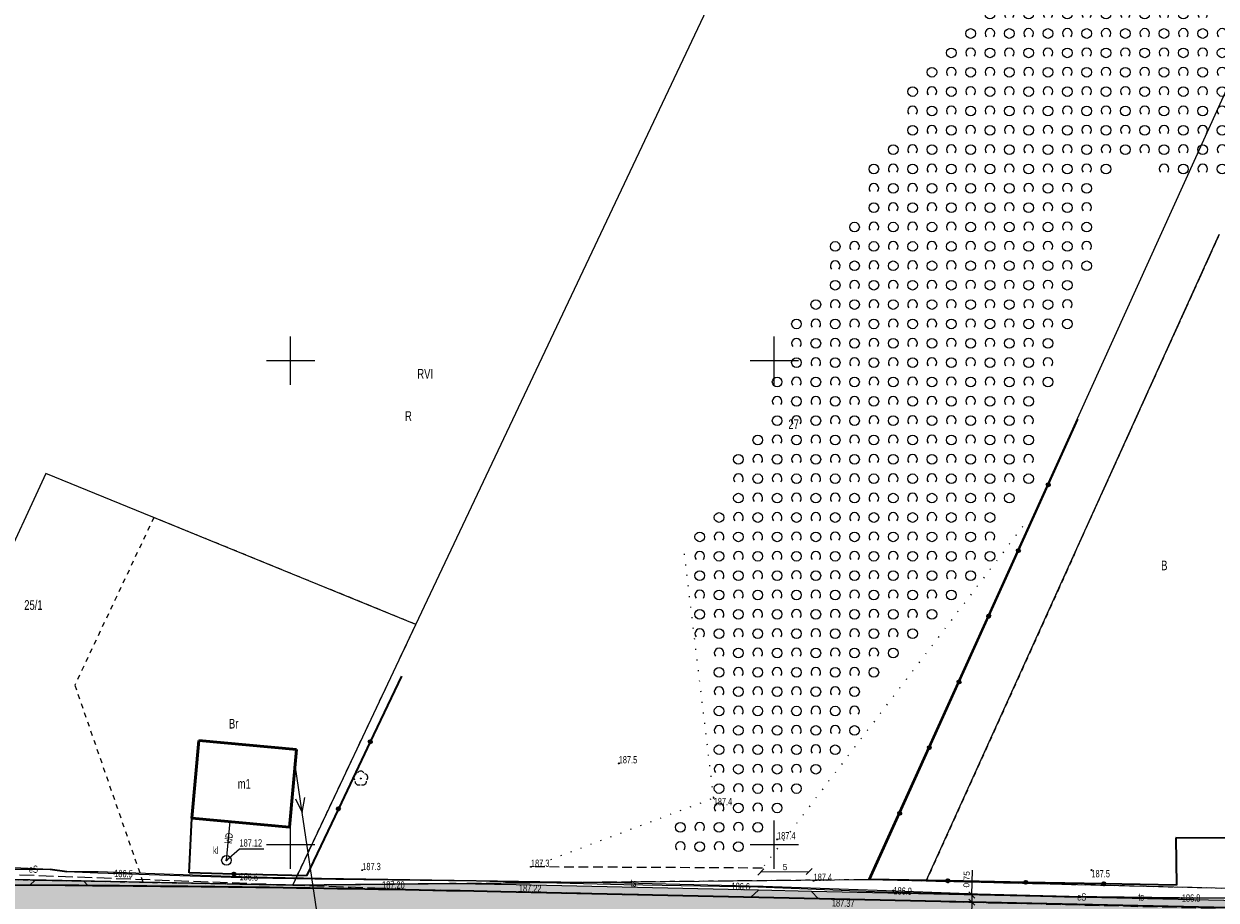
# Model space of a CAD drawing. Header units: millimetres. Extents: x 1024 to 29474, y -14562 to 6512.
# Tile 18 of 83: x 20940 to 21063, y 3059 to 3150. Entities that reach past the tile are written whole.
import ezdxf
from ezdxf.enums import TextEntityAlignment as Align

# ---------------------------------------------------------------- set-up
doc = ezdxf.new("R2010")
doc.units = ezdxf.units.MM
for name, pattern in [('1', [0]), ('2_14', [1, 0, -1]), ('2_OTKJ', [2, 1.5, -0.5]), ('2_OTZK', [1.5, 1, -0.5]), ('3_EGBU_A', [0]), ('4_SUEP_A', [0]), ('4_SUKP', [0]), ('4_SULO', [0]), ('4_SUTP_A', [0]), ('EGDE', [0]), ('EGKK', [2, 1.5, -0.5]), ('EGUG', [1, 0.5, -0.5])]:
    doc.linetypes.add(name, pattern=pattern)
for name, color, linetype, lineweight in [('D.O. Kr 15x30', 7, 'Continuous', 35), ('D.O. kresk jezdnia', 254, 'Continuous', 18), ('D.O. Pobocze', 43, 'Continuous', 13), ('D.O. wymiarowanie', 7, 'Continuous', 15), ('Dzialki', 7, 'EGDE', 18), ('EGBB_E_T_0', 7, 'Continuous', 20), ('EGBB_L_0', 7, '3_EGBU_A', 50), ('Kontury', 3, 'EGKK', 18), ('Numery_dzialek', 7, 'Continuous', 9), ('Numery_konturow', 3, 'Continuous', 9), ('Numery_uzytkow', 3, 'Continuous', 9), ('OTK_L_0', 7, '2_OTKJ', 18), ('OTO_L_0', 7, 'Continuous', 35), ('OTR_T_0', 7, 'Continuous', 18), ('OTR_T_1', 7, 'Continuous', 18), ('OTZ_L_1', 7, '2_OTZK', 18), ('OTZ_T_0', 3, 'Continuous', 18), ('Podzial_sekcyjny_krzyze', 7, '1', 18), ('SUEP_E_T_0', 1, 'Continuous', 0), ('SUEP_L_0', 1, '4_SUEP_A', 18), ('SUER_T_0', 1, 'Continuous', 18), ('SUK_E_T_2', 34, 'Continuous', 0), ('SUK_T_2', 34, 'Continuous', 18), ('SUKP_E_T_0', 34, 'Continuous', 0), ('SUKP_L_0', 34, '4_SUKP', 18), ('SUKR_T_0', 34, 'Continuous', 18), ('SUL_L_1', 7, '4_SULO', 35), ('SUTP_E_T_0', 30, 'Continuous', 0), ('SUTP_L_0', 30, '4_SUTP_A', 18), ('SUTR_T_0', 30, 'Continuous', 18), ('Uzytki', 3, 'EGUG', 18)]:
    doc.layers.add(name, color=color, linetype=linetype, lineweight=lineweight)
doc.styles.get("Standard").update_dxf_attribs({"font": 'arial.ttf'})
doc.dimstyles.new('ISO-25', dxfattribs={"dimscale": 0.25, "dimtxt": 2.5, "dimasz": 2.5, "dimexe": 1.25, "dimexo": 0.625, "dimtad": 1, "dimtxsty": 'Standard', "dimblk": 'OBLIQUE', "dimcen": 2.5, "dimse1": 1, "dimse2": 1, "dimadec": 0, "dimazin": 0, "dimtfac": 1, "dimtmove": 0, "dimatfit": 3, "dimfxl": 1, "dimarcsym": 0})

# ---------------------------------------------------------------- blocks, each defined once
blk = doc.blocks.new('_Oblique')
at = {"color": 0, "linetype": 'ByBlock', "lineweight": -2}
blk.add_line((-0.5, -0.5), (0.5, 0.5), dxfattribs=at)
blk = doc.blocks.new('*D148')
at = {"layer": 'D.O. wymiarowanie', "color": 0, "lineweight": -2}
for q in [(21037.65, 3062.11), (21037.58, 3058.79)]:
    blk.add_line((21037.6, 3059.54), q, dxfattribs=at)
at = {"layer": 'Defpoints', "color": 0}
for p in [(21037.87, 3059.54), (21037.58, 3058.79), (21037.85, 3058.79)]:
    blk.add_point(p, dxfattribs=at)
at = {"layer": 'D.O. wymiarowanie', "color": 0, "lineweight": -2, "xscale": 0.625, "yscale": 0.625, "zscale": 0.625}
for p, rotation in [((21037.6, 3059.54), 88.74371799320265), ((21037.58, 3058.79), 268.7437179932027)]:
    blk.add_blockref('_Oblique', p, dxfattribs=dict(at, rotation=rotation))
at = {"layer": 'D.O. wymiarowanie', "color": 0, "insert": (21037.1, 3061.15), "char_height": 0.625, "attachment_point": 5, "rotation": 88.7437}
blk.add_mtext('0,75', dxfattribs=at)
blk = doc.blocks.new('*D149')
at = {"layer": 'D.O. wymiarowanie', "color": 0, "lineweight": -2}
blk.add_line((21037.58, 3058.79), (21037.49, 3054.79), dxfattribs=at)
at = {"layer": 'Defpoints', "color": 0}
for p in [(21037.85, 3058.79), (21037.49, 3054.79), (21037.68, 3054.79)]:
    blk.add_point(p, dxfattribs=at)
at = {"layer": 'D.O. wymiarowanie', "color": 0, "lineweight": -2, "xscale": 0.625, "yscale": 0.625, "zscale": 0.625}
for p, rotation in [((21037.58, 3058.79), 88.74371799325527), ((21037.49, 3054.79), 268.7437179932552)]:
    blk.add_blockref('_Oblique', p, dxfattribs=dict(at, rotation=rotation))
at = {"layer": 'D.O. wymiarowanie', "color": 0, "insert": (21037.07, 3056.8), "char_height": 0.625, "attachment_point": 5, "rotation": 88.7437}
blk.add_mtext('4', dxfattribs=at)
blk = doc.blocks.new('*D152')
at = {"layer": 'D.O. wymiarowanie', "color": 0, "lineweight": -2}
blk.add_line((21015.78, 3061.91), (21020.78, 3061.96), dxfattribs=at)
at = {"layer": 'Defpoints', "color": 0}
for p in [(21020.78, 3061.96), (21015.79, 3061.04), (21020.79, 3061.09)]:
    blk.add_point(p, dxfattribs=at)
at = {"layer": 'D.O. wymiarowanie', "color": 0, "lineweight": -2, "xscale": 0.625, "yscale": 0.625, "zscale": 0.625}
for p, rotation in [((21015.78, 3061.91), 180.5678381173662), ((21020.78, 3061.96), 0.5678381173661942)]:
    blk.add_blockref('_Oblique', p, dxfattribs=dict(at, rotation=rotation))
at = {"layer": 'D.O. wymiarowanie', "color": 0, "insert": (21018.28, 3062.41), "char_height": 0.625, "attachment_point": 5, "rotation": 0.5678}
blk.add_mtext('5', dxfattribs=at)
blk = doc.blocks.new('2_OTRN')
at = {"linetype": 'Continuous'}
blk.add_circle((0, 0), 0.045, dxfattribs=at)
blk = doc.blocks.new('2_OTRS')
at = {"linetype": 'Continuous'}
blk.add_circle((0, 0), 0.045, dxfattribs=at)
blk = doc.blocks.new('2_OTZK')
at = {"linetype": 'Continuous'}
for centre in [(-1, 1), (1, -1)]:
    blk.add_circle(centre, 0.5, dxfattribs=at)
for centre, start, end in [((1, 1), 318.5904, 221.4096), ((-1, -1), 318.7031, 221.2969)]:
    blk.add_arc(centre, 0.5, start, end, dxfattribs=at)
blk = doc.blocks.new('2_OTZL')
at = {"linetype": 'Continuous'}
blk.add_circle((0, 0), 0.045, dxfattribs=at)
for centre, start, end in [((-0.36, 0.12), 102.1445, 221.86), ((0, 0.38), 30.1401, 149.8599), ((0.36, 0.12), 318.14, 77.8555), ((-0.22, -0.3), 174.1482, 293.8542), ((0.22, -0.3), 246.1458, 5.8518)]:
    blk.add_arc(centre, 0.375, start, end, dxfattribs=at)
blk = doc.blocks.new('4_SUPS')
at = {"linetype": 'Continuous'}
blk.add_circle((0, 0), 0.0625, dxfattribs=at)
blk = doc.blocks.new('4_SUKM')
at = {"linetype": 'Continuous'}
blk.add_circle((0, 0), 0.5, dxfattribs=at)
blk = doc.blocks.new('Wykno-Rudnik')
at = {"layer": 'Dzialki'}
for p, q in [((4827.07, 3087.49), (4870.6, 3179.47)), ((4873.87, 3061.15), (4918.48, 3159.49)), ((4879.84, 3061), (4910.12, 3127.75)), ((4788.82, 3103.07), (4769.49, 3061.43)), ((4827.07, 3087.49), (4788.82, 3103.07)), ((4814.34, 3060.56), (4827.07, 3087.49)), ((4769.49, 3061.43), (4814.34, 3060.56)), ((4814.34, 3060.56), (4873.87, 3061.15)), ((4873.87, 3061.15), (4879.84, 3061)), ((4879.84, 3061), (4929.36, 3059.79))]:
    blk.add_line(p, q, dxfattribs=at)
at = {"layer": 'EGBB_L_0', "linetype": '3_EGBU_A'}
for p, q in [((4803.91, 3067.48), (4804.64, 3075.49)), ((4804.64, 3075.49), (4814.74, 3074.57)), ((4814.74, 3074.57), (4814.01, 3066.54)), ((4814.01, 3066.54), (4803.91, 3067.48))]:
    blk.add_line(p, q, dxfattribs=at)
at = {"layer": 'Kontury'}
for p, q in [((4879.84, 3061), (4910.12, 3127.75)), ((4769.49, 3061.43), (4798.86, 3060.86)), ((4798.86, 3060.86), (4814.34, 3060.56)), ((4814.34, 3060.56), (4873.87, 3061.15)), ((4873.87, 3061.15), (4879.84, 3061))]:
    blk.add_line(p, q, dxfattribs=at)
at = {"layer": 'OTK_L_0', "linetype": '2_OTKJ'}
for p, q in [((4823.58, 3060.2), (4768.39, 3062.24)), ((4823.58, 3060.2), (4837.72, 3059.86)), ((4870.09, 3059.1), (4837.72, 3059.86)), ((4909.72, 3058.13), (4870.09, 3059.1))]:
    blk.add_line(p, q, dxfattribs=at)
at = {"layer": 'OTO_L_0'}
for p, q in [((4892.44, 3101.91), (4895.51, 3108.69)), ((4889.37, 3095.12), (4892.44, 3101.91)), ((4886.3, 3088.34), (4889.37, 3095.12)), ((4883.23, 3081.55), (4886.3, 3088.34)), ((4825.58, 3082.13), (4822.35, 3075.36)), ((4880.16, 3074.77), (4883.23, 3081.55)), ((4822.35, 3075.36), (4819.06, 3068.44)), ((4877.09, 3067.98), (4880.16, 3074.77)), ((4819.06, 3068.44), (4815.76, 3061.52)), ((4803.63, 3061.81), (4803.91, 3067.48)), ((4873.99, 3061.15), (4877.09, 3067.98)), ((4905.63, 3065.44), (4905.69, 3060.54)), ((4912.58, 3065.41), (4905.63, 3065.44)), ((4808.26, 3061.7), (4803.63, 3061.81)), ((4815.76, 3061.52), (4808.26, 3061.7)), ((4882.06, 3061), (4873.99, 3061.15)), ((4890.13, 3060.84), (4882.06, 3061)), ((4898.19, 3060.69), (4890.13, 3060.84)), ((4905.69, 3060.54), (4898.19, 3060.69))]:
    blk.add_line(p, q, dxfattribs=at)
for centre in [(4892.44, 3101.91), (4889.37, 3095.12), (4886.3, 3088.34), (4883.23, 3081.55), (4822.35, 3075.36), (4880.16, 3074.77), (4819.06, 3068.44), (4877.09, 3067.98), (4808.26, 3061.7), (4882.06, 3061), (4890.13, 3060.84), (4898.19, 3060.69)]:
    blk.add_circle(centre, 0.17, dxfattribs=at)
at = {"layer": 'OTZ_L_1', "linetype": '2_14'}
for p, q in [((4889.81, 3097.6), (4862.9, 3062.31)), ((4857.86, 3069.56), (4854.73, 3095.66)), ((4838.97, 3062.44), (4857.86, 3069.56))]:
    blk.add_line(p, q, dxfattribs=at)
at = {"layer": 'OTZ_L_1', "linetype": '2_OTZK'}
blk.add_line((4862.9, 3062.31), (4838.97, 3062.44), dxfattribs=at)
at = {"layer": 'Podzial_sekcyjny_krzyze'}
for p, q in [((4814.12, 3112.24), (4814.12, 3117.24)), ((4864.12, 3112.24), (4864.12, 3117.24)), ((4811.62, 3114.74), (4816.62, 3114.74)), ((4861.62, 3114.74), (4866.62, 3114.74)), ((4814.12, 3062.24), (4814.12, 3067.24)), ((4864.12, 3062.24), (4864.12, 3067.24)), ((4811.62, 3064.74), (4816.62, 3064.74)), ((4861.62, 3064.74), (4866.62, 3064.74))]:
    blk.add_line(p, q, dxfattribs=at)
at = {"layer": 'SUEP_L_0', "linetype": '4_SUEP_A'}
for p, q in [((4815.33, 3068.04), (4814.59, 3072.98)), ((4814.61, 3069.45), (4815.33, 3068.04)), ((4815.33, 3068.04), (4815.6, 3069.59)), ((4817.21, 3055.34), (4815.33, 3068.04)), ((4785.4, 3062.21), (4789.25, 3062.19)), ((4789.25, 3062.19), (4790.99, 3061.97)), ((4790.99, 3061.97), (4794.19, 3061.82)), ((4794.19, 3061.82), (4810.1, 3061.3)), ((4810.1, 3061.3), (4818.78, 3061.18)), ((4818.78, 3061.18), (4833.34, 3060.99)), ((4833.34, 3060.99), (4848.57, 3060.62)), ((4848.57, 3060.62), (4862.43, 3060.37)), ((4862.43, 3060.37), (4874.48, 3059.88)), ((4874.48, 3059.88), (4884.18, 3059.61)), ((4884.18, 3059.61), (4894.14, 3059.35)), ((4894.14, 3059.35), (4904.71, 3059.21)), ((4904.71, 3059.21), (4912.21, 3059.24))]:
    blk.add_line(p, q, dxfattribs=at)
at = {"layer": 'SUKP_L_0', "linetype": '4_SUKP'}
blk.add_line((4807.49, 3063.12), (4807.88, 3067.11), dxfattribs=at)
at = {"layer": 'SUKR_T_0', "linetype": 'Continuous', "lineweight": 0}
for p, q in [((4807.49, 3063.12), (4808.84, 3064.29)), ((4808.84, 3064.29), (4811.34, 3064.29))]:
    blk.add_line(p, q, dxfattribs=at)
at = {"layer": 'SUL_L_1', "linetype": '4_SULO'}
blk.add_line((4789.25, 3062.19), (4790.99, 3061.97), dxfattribs=at)
at = {"layer": 'SUTP_L_0', "linetype": '4_SUTP_A'}
for p, q in [((4785.46, 3062.37), (4789.25, 3062.19)), ((4789.25, 3062.19), (4790.99, 3061.97)), ((4790.99, 3061.97), (4794.22, 3061.96)), ((4794.22, 3061.96), (4809.84, 3061.4)), ((4809.84, 3061.4), (4817.3, 3061.26)), ((4817.3, 3061.26), (4833.31, 3061.03)), ((4833.31, 3061.03), (4848.64, 3060.79)), ((4848.64, 3060.79), (4862.99, 3060.45)), ((4862.99, 3060.45), (4874.75, 3060.04)), ((4874.75, 3060.04), (4885.12, 3059.66)), ((4885.12, 3059.66), (4894.6, 3059.42)), ((4894.6, 3059.42), (4906, 3059.28)), ((4906, 3059.28), (4912.21, 3059.24))]:
    blk.add_line(p, q, dxfattribs=at)
at = {"layer": 'Uzytki'}
for p, q in [((4910.12, 3127.75), (4879.84, 3061)), ((4799.98, 3098.53), (4791.81, 3081.21)), ((4827.07, 3087.49), (4799.98, 3098.53)), ((4814.34, 3060.56), (4827.07, 3087.49)), ((4791.81, 3081.21), (4798.86, 3060.86)), ((4769.49, 3061.43), (4798.86, 3060.86)), ((4798.86, 3060.86), (4814.34, 3060.56)), ((4814.34, 3060.56), (4873.87, 3061.15)), ((4873.87, 3061.15), (4879.84, 3061)), ((4879.84, 3061), (4929.36, 3059.79))]:
    blk.add_line(p, q, dxfattribs=at)
at = {"layer": 'OTR_T_0'}
for p in [(4823.58, 3060.2), (4837.72, 3059.86), (4870.09, 3059.1)]:
    blk.add_blockref('2_OTRS', p, dxfattribs=at)
at = {"layer": 'OTR_T_1'}
for p in [(4848.04, 3073.13), (4857.86, 3069.56), (4864.41, 3065.28), (4821.53, 3062.1), (4838.97, 3062.44), (4896.91, 3062.11), (4868.19, 3060.99)]:
    blk.add_blockref('2_OTRN', p, dxfattribs=at)
at = {"layer": 'OTZ_L_1'}
for p in [(4887.42, 3149.53), (4891.42, 3149.53), (4895.42, 3149.53), (4899.42, 3149.53), (4903.42, 3149.53), (4907.42, 3149.53), (4885.42, 3147.53), (4889.42, 3147.53), (4893.42, 3147.53), (4897.42, 3147.53), (4901.42, 3147.53), (4905.42, 3147.53), (4909.42, 3147.53), (4883.42, 3145.53), (4887.42, 3145.53), (4891.42, 3145.53), (4895.42, 3145.53), (4899.42, 3145.53), (4903.42, 3145.53), (4907.42, 3145.53), (4881.42, 3143.53), (4885.42, 3143.53), (4889.42, 3143.53), (4893.42, 3143.53), (4897.42, 3143.53), (4901.42, 3143.53), (4905.42, 3143.53), (4909.42, 3143.53), (4879.42, 3141.53), (4883.42, 3141.53), (4887.42, 3141.53), (4891.42, 3141.53), (4895.42, 3141.53), (4899.42, 3141.53), (4903.42, 3141.53), (4907.42, 3141.53), (4881.42, 3139.53), (4885.42, 3139.53), (4889.42, 3139.53), (4893.42, 3139.53), (4897.42, 3139.53), (4901.42, 3139.53), (4905.42, 3139.53), (4909.42, 3139.53), (4879.42, 3137.53), (4883.42, 3137.53), (4887.42, 3137.53), (4891.42, 3137.53), (4895.42, 3137.53), (4899.42, 3137.53), (4903.42, 3137.53), (4907.42, 3137.53), (4877.42, 3135.53), (4881.42, 3135.53), (4885.42, 3135.53), (4889.42, 3135.53), (4893.42, 3135.53), (4897.42, 3135.53), (4905.42, 3135.53), (4909.42, 3135.53), (4875.42, 3133.53), (4879.42, 3133.53), (4883.42, 3133.53), (4887.42, 3133.53), (4891.42, 3133.53), (4895.42, 3133.53), (4877.42, 3131.53), (4881.42, 3131.53), (4885.42, 3131.53), (4889.42, 3131.53), (4893.42, 3131.53), (4875.42, 3129.53), (4879.42, 3129.53), (4883.42, 3129.53), (4887.42, 3129.53), (4891.42, 3129.53), (4895.42, 3129.53), (4873.42, 3127.53), (4877.42, 3127.53), (4881.42, 3127.53), (4885.42, 3127.53), (4889.42, 3127.53), (4893.42, 3127.53), (4871.42, 3125.53), (4875.42, 3125.53), (4879.42, 3125.53), (4883.42, 3125.53), (4887.42, 3125.53), (4891.42, 3125.53), (4895.42, 3125.53), (4873.42, 3123.53), (4877.42, 3123.53), (4881.42, 3123.53), (4885.42, 3123.53), (4889.42, 3123.53), (4893.42, 3123.53), (4871.42, 3121.53), (4875.42, 3121.53), (4879.42, 3121.53), (4883.42, 3121.53), (4887.42, 3121.53), (4891.42, 3121.53), (4869.42, 3119.53), (4873.42, 3119.53), (4877.42, 3119.53), (4881.42, 3119.53), (4885.42, 3119.53), (4889.42, 3119.53), (4893.42, 3119.53), (4867.42, 3117.53), (4871.42, 3117.53), (4875.42, 3117.53), (4879.42, 3117.53), (4883.42, 3117.53), (4887.42, 3117.53), (4891.42, 3117.53), (4869.42, 3115.53), (4873.42, 3115.53), (4877.42, 3115.53), (4881.42, 3115.53), (4885.42, 3115.53), (4889.42, 3115.53), (4867.42, 3113.53), (4871.42, 3113.53), (4875.42, 3113.53), (4879.42, 3113.53), (4883.42, 3113.53), (4887.42, 3113.53), (4891.42, 3113.53), (4865.42, 3111.53), (4869.42, 3111.53), (4873.42, 3111.53), (4877.42, 3111.53), (4881.42, 3111.53), (4885.42, 3111.53), (4889.42, 3111.53), (4867.42, 3109.53), (4871.42, 3109.53), (4875.42, 3109.53), (4879.42, 3109.53), (4883.42, 3109.53), (4887.42, 3109.53), (4865.42, 3107.53), (4869.42, 3107.53), (4873.42, 3107.53), (4877.42, 3107.53), (4881.42, 3107.53), (4885.42, 3107.53), (4889.42, 3107.53), (4863.42, 3105.53), (4867.42, 3105.53), (4871.42, 3105.53), (4875.42, 3105.53), (4879.42, 3105.53), (4883.42, 3105.53), (4887.42, 3105.53), (4861.42, 3103.53), (4865.42, 3103.53), (4869.42, 3103.53), (4873.42, 3103.53), (4877.42, 3103.53), (4881.42, 3103.53), (4885.42, 3103.53), (4889.42, 3103.53), (4863.42, 3101.53), (4867.42, 3101.53), (4871.42, 3101.53), (4875.42, 3101.53), (4879.42, 3101.53), (4883.42, 3101.53), (4887.42, 3101.53), (4861.42, 3099.53), (4865.42, 3099.53), (4869.42, 3099.53), (4873.42, 3099.53), (4877.42, 3099.53), (4881.42, 3099.53), (4885.42, 3099.53), (4859.42, 3097.53), (4863.42, 3097.53), (4867.42, 3097.53), (4871.42, 3097.53), (4875.42, 3097.53), (4879.42, 3097.53), (4883.42, 3097.53), (4857.42, 3095.53), (4861.42, 3095.53), (4865.42, 3095.53), (4869.42, 3095.53), (4873.42, 3095.53), (4877.42, 3095.53), (4881.42, 3095.53), (4885.42, 3095.53), (4859.42, 3093.53), (4863.42, 3093.53), (4867.42, 3093.53), (4871.42, 3093.53), (4875.42, 3093.53), (4879.42, 3093.53), (4883.42, 3093.53), (4857.42, 3091.53), (4861.42, 3091.53), (4865.42, 3091.53), (4869.42, 3091.53), (4873.42, 3091.53), (4877.42, 3091.53), (4881.42, 3091.53), (4859.42, 3089.53), (4863.42, 3089.53), (4867.42, 3089.53), (4871.42, 3089.53), (4875.42, 3089.53), (4879.42, 3089.53), (4857.42, 3087.53), (4861.42, 3087.53), (4865.42, 3087.53), (4869.42, 3087.53), (4873.42, 3087.53), (4877.42, 3087.53), (4859.42, 3085.53), (4863.42, 3085.53), (4867.42, 3085.53), (4871.42, 3085.53), (4875.42, 3085.53), (4861.42, 3083.53), (4865.42, 3083.53), (4869.42, 3083.53), (4873.42, 3083.53), (4859.42, 3081.53), (4863.42, 3081.53), (4867.42, 3081.53), (4871.42, 3081.53), (4861.42, 3079.53), (4865.42, 3079.53), (4869.42, 3079.53), (4859.42, 3077.53), (4863.42, 3077.53), (4867.42, 3077.53), (4871.42, 3077.53), (4861.42, 3075.53), (4865.42, 3075.53), (4869.42, 3075.53), (4859.42, 3073.53), (4863.42, 3073.53), (4867.42, 3073.53), (4861.42, 3071.53), (4865.42, 3071.53), (4859.42, 3069.53), (4863.42, 3069.53), (4861.42, 3067.53), (4855.42, 3065.53), (4859.42, 3065.53)]:
    blk.add_blockref('2_OTZK', p, dxfattribs=at)
at = {"layer": 'OTZ_T_0'}
blk.add_blockref('2_OTZL', (4821.37, 3071.57), dxfattribs=at)
at = {"layer": 'SUER_T_0'}
for p in [(4795.89, 3061.77), (4861.61, 3060.39), (4906.26, 3059.22)]:
    blk.add_blockref('4_SUPS', p, dxfattribs=at)
at = {"layer": 'SUK_T_2'}
blk.add_blockref('4_SUKM', (4807.49, 3063.12), dxfattribs=at)
at = {"layer": 'SUKR_T_0'}
blk.add_blockref('4_SUPS', (4807.49, 3063.12), dxfattribs=at)
at = {"layer": 'SUTR_T_0'}
for p in [(4808.85, 3061.44), (4876.44, 3059.98)]:
    blk.add_blockref('4_SUPS', p, dxfattribs=at)
at = {"layer": 'EGBB_E_T_0', "width": 0.7}
blk.add_text('m1', height=1, dxfattribs=at).set_placement((4809.33, 3071.02), align=Align.MIDDLE)
at = {"layer": 'Numery_dzialek', "width": 0.7}
for s, p in [('27', (4865.58, 3108.66)), ('25/1', (4786.58, 3089.99))]:
    blk.add_text(s, height=1, dxfattribs=at).set_placement(p, align=Align.TOP_LEFT)
at = {"layer": 'Numery_konturow', "width": 0.7}
blk.add_text('RVI', height=1, dxfattribs=at).set_placement((4827.22, 3113.87), align=Align.TOP_LEFT)
at = {"layer": 'Numery_uzytkow', "width": 0.7}
for s, p in [('R', (4825.95, 3109.51)), ('B', (4904.12, 3094.08)), ('Br', (4807.74, 3077.73))]:
    blk.add_text(s, height=1, dxfattribs=at).set_placement(p, align=Align.TOP_LEFT)
at = {"layer": 'OTR_T_0', "lineweight": 9, "width": 0.7}
blk.add_text('187.20', height=0.75, dxfattribs=at).set_placement((4823.58, 3060.2))
blk.add_text('187.22', height=0.75, rotation=359.1797, dxfattribs=at).set_placement((4837.72, 3059.86))
blk.add_text('187.37', height=0.75, rotation=358.6173, dxfattribs=at).set_placement((4870.09, 3059.1), align=Align.TOP_LEFT)
at = {"layer": 'OTR_T_1', "lineweight": 9, "width": 0.7}
for s, p in [('187.5', (4848.04, 3073.13)), ('187.4', (4864.41, 3065.28)), ('187.3', (4838.97, 3062.44)), ('187.3', (4821.53, 3062.1)), ('187.4', (4868.19, 3060.99))]:
    blk.add_text(s, height=0.75, dxfattribs=at).set_placement(p)
for s, p in [('187.4', (4857.86, 3069.56)), ('187.5', (4896.91, 3062.11))]:
    blk.add_text(s, height=0.75, dxfattribs=at).set_placement(p, align=Align.TOP_LEFT)
at = {"layer": 'SUEP_E_T_0', "lineweight": 9, "width": 0.7}
for rotation, p in [(359.7024, (4787.53, 3062.2)), (359.2412, (4895.91, 3059.33))]:
    blk.add_text('eS', height=0.75, rotation=rotation, dxfattribs=at).set_placement(p, align=Align.MIDDLE)
at = {"layer": 'SUER_T_0', "lineweight": 9, "width": 0.7}
for s, rotation, p in [('186.5', 358.128, (4795.89, 3061.77)), ('186.8', 0.2292, (4906.26, 3059.22))]:
    blk.add_text(s, height=0.75, rotation=rotation, dxfattribs=at).set_placement(p, align=Align.MIDDLE_LEFT)
blk.add_text('186.6', height=0.75, rotation=358.9666, dxfattribs=at).set_placement((4861.61, 3060.39), align=Align.MIDDLE_RIGHT)
at = {"layer": 'SUK_E_T_2', "lineweight": 9, "width": 0.7}
blk.add_text('kl', height=0.75, dxfattribs=at).set_placement((4806.65, 3063.78), align=Align.RIGHT)
at = {"layer": 'SUKP_E_T_0', "lineweight": 9, "width": 0.7}
blk.add_text('klD', height=0.75, rotation=84.4678, dxfattribs=at).set_placement((4807.71, 3065.4), align=Align.MIDDLE)
at = {"layer": 'SUKR_T_0', "lineweight": 9, "width": 0.7}
blk.add_text('187.12', height=0.75, dxfattribs=at).set_placement((4808.84, 3064.54))
at = {"layer": 'SUTP_E_T_0', "lineweight": 9, "width": 0.7}
for rotation, p in [(359.1031, (4849.57, 3060.78)), (359.2964, (4902.06, 3059.33))]:
    blk.add_text('ts', height=0.75, rotation=rotation, dxfattribs=at).set_placement(p, align=Align.MIDDLE)
at = {"layer": 'SUTR_T_0', "lineweight": 9, "width": 0.7}
for s, rotation, p in [('186.6', 357.9467, (4808.85, 3061.44)), ('186.9', 357.9014, (4876.44, 3059.98))]:
    blk.add_text(s, height=0.75, rotation=rotation, dxfattribs=at).set_placement(p, align=Align.MIDDLE_LEFT)

msp = doc.modelspace()

# ---------------------------------------------------------------- hatches: boundary and pattern name
at = {"layer": 'D.O. kresk jezdnia', "lineweight": 5, "ltscale": 0.3}
h = msp.add_hatch(color=256, dxfattribs=at)
h.dxf.hatch_style = 2
h.paths.add_polyline_path([(21652.328, 3055.81), (21656.164, 3048.705, -0.055516), (21662.386, 3033.312), (21666.343, 3019.191, -0.0129122), (21670.769, 3001.668), (21674.838, 2983.607), (21676.888, 2983.607), (21672.72, 3002.107, 0.0129122), (21668.269, 3019.731), (21664.312, 3033.851, 0.055516), (21657.924, 3049.656), (21654.075, 3056.784)])
h.paths.add_polyline_path([(21650.581, 3054.835), (21654.404, 3047.755, -0.055516), (21660.46, 3032.772), (21664.417, 3018.652, -0.0129122), (21668.818, 3001.228), (21672.788, 2983.607), (21674.838, 2983.607), (21670.769, 3001.668, 0.0129122), (21666.343, 3019.191), (21662.386, 3033.312, 0.055516), (21656.164, 3048.705), (21652.328, 3055.81)])
h.paths.add_polyline_path([(21562.423, 3071.9), (21563.731, 3069.924), (21628.689, 3071.123, -0.2859271), (21651.38, 3057.566), (21652.328, 3055.81), (21654.075, 3056.784), (21653.149, 3058.499), (21653.14, 3058.516), (21653.149, 3058.499, 0.2857251), (21628.652, 3073.122)])
h.paths.add_polyline_path([(21563.731, 3069.924), (21565.039, 3067.947), (21628.726, 3069.123, -0.2859271), (21649.601, 3056.651), (21649.62, 3056.616), (21650.581, 3054.835), (21652.328, 3055.81), (21651.38, 3057.566, 0.2859271), (21628.689, 3071.123)])
h.paths.add_polyline_path([(21290.145, 3061.719), (21291.224, 3059.757), (21378.487, 3062.951, 0.0076703), (21393.807, 3063.747), (21416.946, 3065.306, -0.0023118), (21426.175, 3065.884), (21426.679, 3067.917, 0.0024667), (21416.812, 3067.301), (21393.672, 3065.742, -0.0076703), (21378.414, 3064.949)])
h.paths.add_polyline_path([(21291.224, 3059.757), (21292.303, 3057.795), (21378.561, 3060.952, 0.0076703), (21393.941, 3061.751), (21417.081, 3063.31, -0.0021563), (21425.672, 3063.852), (21426.175, 3065.884, 0.0023118), (21416.946, 3065.306), (21393.807, 3063.747, -0.0076703), (21378.487, 3062.951)])
h.paths.add_polyline_path([(21426.679, 3067.917), (21426.175, 3065.884, -0.0068972), (21453.736, 3067.104), (21501.657, 3068.563, -0.0029929), (21537.56, 3069.44), (21563.731, 3069.924), (21562.423, 3071.9), (21537.523, 3071.44, 0.0029929), (21501.596, 3070.562), (21453.675, 3069.103, 0.0067424)])
h.paths.add_polyline_path([(21518.603, 3071.198), (21517.477, 3071.169), (21517.528, 3069.166), (21518.654, 3069.195)])
h.paths.add_polyline_path([(21426.175, 3065.884), (21425.672, 3063.852, -0.0070527), (21453.797, 3065.105), (21501.718, 3066.564, -0.0029929), (21537.597, 3067.441), (21565.039, 3067.947), (21563.731, 3069.924), (21537.56, 3069.44, 0.0029929), (21501.657, 3068.563), (21453.736, 3067.104, 0.0068972)])
h.paths.add_polyline_path([(21144.258, 3056.716), (21142.975, 3054.694), (21248.153, 3056.471, 0.0049247), (21277.729, 3057.262), (21292.303, 3057.795), (21291.224, 3059.757), (21277.656, 3059.26, -0.0049247), (21248.119, 3058.47)])
h.paths.add_polyline_path([(21249.436, 3058.876), (21248.498, 3058.86), (21248.511, 3058.116), (21249.448, 3058.131)])
h.paths.add_polyline_path([(21249.436, 3058.876), (21248.498, 3058.86), (21248.511, 3058.116), (21249.448, 3058.131)])
h.paths.add_polyline_path([(21145.541, 3058.738), (21144.258, 3056.716), (21248.119, 3058.47, 0.0049247), (21277.656, 3059.26), (21291.224, 3059.757), (21290.145, 3061.719), (21277.583, 3061.259, -0.0049247), (21248.085, 3060.47)])
h.paths.add_polyline_path([(21672.788, 2983.607), (21674.303, 2976.879, 0.0062895), (21678.22, 2961.146), (21681.726, 2947.432), (21683.604, 2940.082), (21686.448, 2940.821), (21680.303, 2961.71, -0.0161291), (21676.254, 2977.319), (21674.838, 2983.607)])
h.paths.add_polyline_path([(21674.838, 2983.607), (21676.254, 2977.319, 0.0161291), (21680.303, 2961.71), (21686.448, 2940.821), (21688.609, 2941.382), (21685.563, 2950.917), (21682.222, 2962.275, -0.0161291), (21678.205, 2977.758), (21676.888, 2983.607)])
h.paths.add_polyline_path([(20999.059, 3057.638), (21076.273, 3055.945, 0.0097032), (21095.677, 3055.896), (21144.258, 3056.716), (21145.541, 3058.738), (21095.643, 3057.896, -0.0097032), (21076.317, 3057.945), (20999.882, 3059.621)])
h.paths.add_polyline_path([(20998.237, 3055.656), (21076.229, 3053.945, 0.0097032), (21095.711, 3053.896), (21142.975, 3054.694), (21144.258, 3056.716), (21095.677, 3055.896, -0.0097032), (21076.273, 3055.945), (20999.059, 3057.638)])
h.paths.add_polyline_path([(20871.971, 3057.141, 0.0068721), (20881.644, 3056.941), (20943.823, 3056.511, -0.0037526), (20988.818, 3055.862), (20998.237, 3055.656), (20999.059, 3057.638), (20988.862, 3057.862, 0.0037526), (20943.836, 3058.511), (20881.658, 3058.941, -0.0062677), (20872.885, 3059.112)])
h.paths.add_polyline_path([(20872.885, 3059.112, 0.0062677), (20881.658, 3058.941), (20943.836, 3058.511, -0.0037526), (20988.862, 3057.862), (20999.059, 3057.638), (20999.882, 3059.621), (20988.906, 3059.861, 0.0037526), (20943.85, 3060.511), (20881.672, 3060.941, -0.0056556), (20873.801, 3061.085)])
h.paths.add_polyline_path([(20982.331, 3057.615), (20983.269, 3057.596), (20983.284, 3058.34), (20982.346, 3058.359)])
h.paths.add_polyline_path([(20982.331, 3057.615), (20983.269, 3057.596), (20983.284, 3058.34), (20982.346, 3058.359)])
edge = h.paths.add_edge_path()
edge.add_line((20848.394, 3062.767), (20785.87, 3069.213))
edge.add_line((20785.87, 3069.213), (20785.665, 3067.223))
edge.add_line((20785.665, 3067.223), (20848.189, 3060.778))
edge.add_arc((20884.078, 3408.933), 350, -95.88551, -91.83268)
edge.add_line((20872.885, 3059.112), (20873.801, 3061.085))
edge.add_arc((20884.078, 3408.933), 348, 264.11449, 268.30758, ccw=False)
edge = h.paths.add_edge_path()
edge.add_line((20848.189, 3060.778), (20785.665, 3067.223))
edge.add_line((20785.665, 3067.223), (20785.46, 3065.234))
edge.add_line((20785.46, 3065.234), (20847.984, 3058.788))
edge.add_arc((20884.078, 3408.933), 352, -95.88551, -91.9712)
edge.add_line((20871.971, 3057.141), (20872.885, 3059.112))
edge.add_arc((20884.078, 3408.933), 350, 264.11449, 268.16732, ccw=False)
at = {"layer": 'D.O. Pobocze'}
h = msp.add_hatch(dxfattribs=at)
h.set_pattern_fill('GRAVL1', color=256, scale=0.03, style=2)
h.set_pattern_definition([(228.0128, (12153.590734, 0.762), (-6.0959986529, -6.8580010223), [0.10251643, -10.149145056]), (184.9697, (12153.522154, 0.6858), (9.14400080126, 0.76199337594), [0.175921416, -17.41621485]), (132.5104, (12153.346894, 0.67056), (7.61999292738, -8.3820066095), [0.124044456, -12.280416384]), (267.2737, (12153.049714, 0.48006), (0.76199696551, 15.24000022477), [0.160201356, -15.859931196]), (292.8337, (12153.042094, 0.32004), (-3.81000754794, 9.14399726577), [0.15709011, -15.551942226]), (357.2737, (12153.103054, 0.17526), (-15.24000022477, 0.76199696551), [0.160201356, -15.859931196]), (37.6942, (12153.263074, 0.16764), (-9.90600559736, -7.61999268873), [0.2118581, -20.97393494]), (72.2553, (12153.430714, 0.29718), (5.33400820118, 16.763997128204), [0.200015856, -19.8015766]), (121.4296, (12153.491674, 0.48768), (-6.09600627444, 9.90599621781), [0.1607439, -15.913663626]), (175.2364, (12153.407854, 0.62484), (8.3820007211, -0.7619935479), [0.183513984, -8.992181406]), (222.3974, (12153.224974, 0.64008), (-9.14400560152, -8.381993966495), [0.237323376, -23.49503175]), (138.8141, (12153.804094, 0.47244), (-5.33400224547, 4.57199795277), [0.08100136, -8.01916913]), (171.4692, (12153.743134, 0.52578), (9.90599869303, -1.52400602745), [0.154104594, -15.25639138]), (225, (12153.59073, 0.54864), (-1e-16, -0.762000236), [0.1077628, -0.969867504]), (203.1986, (12153.53739, 0.64008), (3.8099997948, 1.5240010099), [0.058032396, -5.74518663]), (291.8014, (12153.48405, 0.61722), (-0.7619999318, 2.286000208), [0.082069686, -4.021426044]), (30.9638, (12153.51453, 0.54102), (2.285998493, 1.5240018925), [0.1332959, -4.309889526]), (161.5651, (12153.62883, 0.6096), (1.524000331, -0.761998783), [0.09638614, -2.313269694]), (16.3895, (12153.042094, 0.61722), (7.62000167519, 2.28599444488), [0.1350264, -13.36764789]), (70.3462, (12153.171634, 0.65532), (-3.0479963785, -8.38200162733), [0.11327968, -11.214664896]), (293.1986, (12153.62883, 0.762), (-1.5240010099, 3.8099997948), [0.11606403, -5.687154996]), (343.6105, (12153.674554, 0.65532), (-7.62000167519, 2.28599444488), [0.1350264, -13.36764789]), (339.444, (12153.04209, 0.14478), (-3.81000140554, 1.5239969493), [0.13021056, -6.38032049]), (294.7751, (12153.164014, 0.09906), (-3.8099940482, 8.38200260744), [0.109101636, -10.801077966]), (66.8014, (12153.63645, 0), (1.5240010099, 3.8099997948), [0.11606403, -5.687154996]), (17.354, (12153.682174, 0.10668), (-9.90600153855, -3.04799581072), [0.12773482, -12.64571309]), (69.444, (12153.26307, 0), (-1.5239969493, -3.81000140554), [0.06510528, -6.44542577]), (101.3099, (12153.59073, 0), (-0.7619981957, 3.0480005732), [0.03885438, -3.8465981]), (165.9638, (12153.58311, 0.0381), (2.286000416, -0.7619985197), [0.15709011, -2.9847159]), (186.009, (12153.430714, 0.0762), (7.61999981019, 0.76199947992), [0.1455801, -14.412409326]), (303.6901, (12153.51453, 0.47244), (-0.762001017, 1.523999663), [0.109897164, -2.6375327]), (353.1572, (12153.575494, 0.381), (12.953999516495, -1.52400609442), [0.19186703, -18.994803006]), (60.9454, (12153.765994, 0.35814), (-3.0480000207, -5.33400029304), [0.07845247, -7.76681759]), (90, (12153.8041, 0.4267), (-0.762, 0.762), [0.04572, -0.71628]), (120.2564, (12153.415474, 0.09906), (3.04799610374, -5.33400187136), [0.10586009, -10.48018224]), (48.0128, (12153.362134, 0.1905), (6.0959986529, 6.8580010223), [0.205032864, -10.046628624]), (0, (12153.4993, 0.3429), (0.762, 0.762), [0.19812, -0.56388]), (325.3048, (12153.697414, 0.3429), (-7.61999562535, 5.3340065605), [0.12048287, -11.92779479]), (254.0546, (12153.79647, 0.27432), (-0.7619999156, -3.0480000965), [0.110948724, -5.436495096]), (207.646, (12153.765994, 0.16764), (-14.47799680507, -7.62000587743), [0.18064353, -17.88373919]), (175.4261, (12153.605974, 0.08382), (-9.90600042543, 0.761996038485), [0.19110884, -18.91975439])])
h.paths.add_polyline_path([(21671.75, 2984.801), (21672.937, 2979.529), (21673.834, 2978.963), (21672.317, 2985.697)])
h.paths.add_polyline_path([(20780.922, 3065.69), (20781.591, 3064.876), (20787.074, 3064.313), (20787.897, 3064.982), (20786.891, 3065.086), (20785.46, 3065.234), (20782.231, 3065.566, 0.0045052)])
h.paths.add_polyline_path([(21002.791, 3054.806), (21008.002, 3054.691), (21008.769, 3055.425), (21001.988, 3055.574)])
h.paths.add_polyline_path([(21153.803, 3054.877), (21154.566, 3054.14), (21160.738, 3054.244), (21161.476, 3055.007)])
h.paths.add_polyline_path([(20866.984, 3061.353, 0.0050175), (20873.962, 3061.08), (20873.237, 3061.852), (20867.763, 3062.066)])
h.paths.add_polyline_path([(21171.153, 3055.17), (21178.152, 3055.289), (21177.415, 3054.526), (21171.915, 3054.433), (21171.153, 3055.17), (21171.152, 3055.171)])
h.paths.add_polyline_path([(21270.642, 3057.019), (21270.642, 3057.019), (21270.642, 3057.019), (21271.416, 3056.293), (21275.811, 3056.442), (21276.534, 3057.218), (21270.654, 3057.019, -0.0000021)])
h.paths.add_polyline_path([(20928.058, 3055.87), (20933.525, 3055.832), (20934.28, 3056.577), (20927.313, 3056.625)])
h.paths.add_polyline_path([(21039.886, 3053.992), (21045.52, 3053.869), (21046.287, 3054.602), (21039.152, 3054.759)])
h.paths.add_polyline_path([(21080.312, 3053.122), (21085.789, 3053.077), (21086.542, 3053.825), (21086.542, 3053.826), (21080.563, 3053.869, -0.0004951), (21079.569, 3053.883), (21080.312, 3053.122)])
h.paths.add_polyline_path([(21181.413, 3055.344), (21182.175, 3054.606), (21187.696, 3054.7), (21188.433, 3055.462), (21188.434, 3055.462)])
h.paths.add_polyline_path([(21138.929, 3054.626), (21139.676, 3053.889), (21145.202, 3053.982), (21145.942, 3054.745)])
h.paths.add_polyline_path([(21203.478, 3055.716), (21204.241, 3054.979), (21209.74, 3055.072), (21210.477, 3055.834)])
h.paths.add_polyline_path([(21064.466, 3058.204), (21071.463, 3058.051), (21070.73, 3058.817), (21065.224, 3058.938)])
h.paths.add_polyline_path([(20935.071, 3056.572), (20935.815, 3055.817), (20941.271, 3055.779), (20942.026, 3056.524)])
h.paths.add_polyline_path([(21294.128, 3057.862), (21294.905, 3057.14), (21300.427, 3057.342), (21301.169, 3058.119)])
h.paths.add_polyline_path([(21276.73, 3057.225, 0.0001664), (21277.729, 3057.262), (21282.472, 3057.435), (21283.715, 3057.481), (21283.051, 3056.706), (21277.511, 3056.503)])
h.paths.add_polyline_path([(21014.755, 3059.295), (21014.754, 3059.294), (21014.755, 3059.295), (21021.744, 3059.141), (21021.013, 3059.907), (21015.542, 3060.027)])
h.paths.add_polyline_path([(20965.942, 3056.277, -0.0005426), (20972.448, 3056.177), (20971.695, 3055.455, -0.0000135), (20966.695, 3055.556), (20965.942, 3056.277), (20965.937, 3056.281)])
h.paths.add_polyline_path([(21105.641, 3054.064), (21106.403, 3053.327), (21111.889, 3053.419), (21112.625, 3054.182), (21105.641, 3054.064), (21105.638, 3054.067)])
h.paths.add_polyline_path([(20915.68, 3060.706), (20922.316, 3060.66), (20921.571, 3061.415), (20916.435, 3061.451)])
h.paths.add_polyline_path([(21082.26, 3057.85, 0.0032023), (21088.639, 3057.827), (21088.274, 3058.191), (21088.25, 3058.215), (21086.85, 3058.593), (21082.998, 3058.593)])
h.paths.add_polyline_path([(21173.947, 3059.218), (21180.515, 3059.329), (21179.923, 3059.903), (21174.511, 3059.802)])
h.paths.add_polyline_path([(21192.018, 3059.523), (21198.469, 3059.632), (21198.469, 3059.632), (21197.821, 3060.243), (21192.618, 3060.144)])
h.paths.add_polyline_path([(21238.302, 3056.304), (21238.754, 3055.867), (21243.774, 3055.891), (21244.307, 3056.406)])
h.paths.add_polyline_path([(20940.195, 3060.536), (20943.85, 3060.511, -0.0001981), (20946.229, 3060.494), (20945.745, 3060.982), (20945.745, 3060.982), (20945.495, 3060.987), (20940.745, 3061.079)])
h.paths.add_polyline_path([(21138.153, 3058.614), (21144.171, 3058.715), (21144.17, 3058.716), (21143.645, 3059.224), (21138.644, 3059.131)])
h.paths.add_polyline_path([(21108.698, 3058.577), (21108.245, 3058.109), (21108.245, 3058.108), (21108.245, 3058.109), (21114.154, 3058.208), (21113.678, 3058.669), (21112.794, 3058.652)])
h.paths.add_polyline_path([(20934.28, 3056.577), (20933.525, 3055.832), (20935.815, 3055.817), (20935.071, 3056.572)])
h = msp.add_hatch(dxfattribs=at)
h.set_pattern_fill('GRAVL1', color=256, scale=0.03, style=2)
h.set_pattern_definition([(228.0128, (12153.590734, 0.762), (-6.0959986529, -6.8580010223), [0.10251643, -10.149145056]), (184.9697, (12153.522154, 0.6858), (9.14400080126, 0.76199337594), [0.175921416, -17.41621485]), (132.5104, (12153.346894, 0.67056), (7.61999292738, -8.3820066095), [0.124044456, -12.280416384]), (267.2737, (12153.049714, 0.48006), (0.76199696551, 15.24000022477), [0.160201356, -15.859931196]), (292.8337, (12153.042094, 0.32004), (-3.81000754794, 9.14399726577), [0.15709011, -15.551942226]), (357.2737, (12153.103054, 0.17526), (-15.24000022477, 0.76199696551), [0.160201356, -15.859931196]), (37.6942, (12153.263074, 0.16764), (-9.90600559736, -7.61999268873), [0.2118581, -20.97393494]), (72.2553, (12153.430714, 0.29718), (5.33400820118, 16.7639971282), [0.200015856, -19.8015766]), (121.4296, (12153.491674, 0.48768), (-6.09600627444, 9.90599621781), [0.1607439, -15.913663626]), (175.2364, (12153.407854, 0.62484), (8.3820007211, -0.7619935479), [0.183513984, -8.992181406]), (222.3974, (12153.224974, 0.64008), (-9.14400560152, -8.381993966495), [0.237323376, -23.49503175]), (138.8141, (12153.804094, 0.47244), (-5.33400224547, 4.57199795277), [0.08100136, -8.01916913]), (171.4692, (12153.743134, 0.52578), (9.90599869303, -1.52400602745), [0.154104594, -15.25639138]), (225, (12153.59073, 0.54864), (-1e-16, -0.762000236), [0.1077628, -0.969867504]), (203.1986, (12153.53739, 0.64008), (3.8099997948, 1.5240010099), [0.058032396, -5.74518663]), (291.8014, (12153.48405, 0.61722), (-0.7619999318, 2.286000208), [0.082069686, -4.021426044]), (30.9638, (12153.51453, 0.54102), (2.285998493, 1.5240018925), [0.1332959, -4.309889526]), (161.5651, (12153.62883, 0.6096), (1.524000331, -0.761998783), [0.09638614, -2.313269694]), (16.3895, (12153.042094, 0.61722), (7.62000167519, 2.28599444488), [0.1350264, -13.36764789]), (70.3462, (12153.171634, 0.65532), (-3.0479963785, -8.38200162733), [0.11327968, -11.214664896]), (293.1986, (12153.62883, 0.762), (-1.5240010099, 3.8099997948), [0.11606403, -5.687154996]), (343.6105, (12153.674554, 0.65532), (-7.62000167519, 2.28599444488), [0.1350264, -13.36764789]), (339.444, (12153.04209, 0.14478), (-3.8100014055, 1.5239969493), [0.13021056, -6.38032049]), (294.7751, (12153.164014, 0.09906), (-3.8099940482, 8.38200260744), [0.109101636, -10.801077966]), (66.8014, (12153.63645, 0), (1.5240010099, 3.8099997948), [0.11606403, -5.687154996]), (17.354, (12153.682174, 0.10668), (-9.90600153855, -3.04799581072), [0.12773482, -12.64571309]), (69.444, (12153.26307, 0), (-1.5239969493, -3.8100014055), [0.06510528, -6.44542577]), (101.3099, (12153.59073, 0), (-0.7619981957, 3.0480005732), [0.03885438, -3.8465981]), (165.9638, (12153.58311, 0.0381), (2.286000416, -0.7619985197), [0.15709011, -2.9847159]), (186.009, (12153.430714, 0.0762), (7.61999981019, 0.76199947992), [0.1455801, -14.412409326]), (303.6901, (12153.51453, 0.47244), (-0.762001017, 1.523999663), [0.109897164, -2.6375327]), (353.1572, (12153.575494, 0.381), (12.95399951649, -1.52400609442), [0.19186703, -18.994803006]), (60.9454, (12153.765994, 0.35814), (-3.0480000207, -5.33400029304), [0.07845247, -7.76681759]), (90, (12153.8041, 0.4267), (-0.762, 0.762), [0.04572, -0.71628]), (120.2564, (12153.415474, 0.09906), (3.04799610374, -5.33400187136), [0.10586009, -10.48018224]), (48.0128, (12153.362134, 0.1905), (6.0959986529, 6.8580010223), [0.205032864, -10.046628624]), (0, (12153.4993, 0.3429), (0.762, 0.762), [0.19812, -0.56388]), (325.3048, (12153.697414, 0.3429), (-7.61999562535, 5.3340065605), [0.12048287, -11.92779479]), (254.0546, (12153.79647, 0.27432), (-0.7619999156, -3.0480000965), [0.110948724, -5.436495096]), (207.646, (12153.765994, 0.16764), (-14.47799680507, -7.62000587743), [0.18064353, -17.88373919]), (175.4261, (12153.605974, 0.08382), (-9.90600042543, 0.76199603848), [0.19110884, -18.91975439])])
h.paths.add_polyline_path([(20945.745, 3060.982), (20946.229, 3060.494, -0.0035545), (20988.906, 3059.861), (21014.755, 3059.295), (21015.542, 3060.027), (20988.922, 3060.611, 0.0004427), (20983.606, 3060.723), (20967.384, 3060.562), (20951.904, 3060.862)])
h.paths.add_polyline_path([(21021.744, 3059.141), (21021.013, 3059.907), (21065.224, 3058.938), (21064.466, 3058.204), (21064.466, 3058.204)])
h.paths.add_polyline_path([(20873.237, 3061.852, 0.0060773), (20881.677, 3061.691), (20916.435, 3061.451), (20915.68, 3060.706), (20881.672, 3060.941, -0.0055394), (20873.962, 3061.08)])
h.paths.add_polyline_path([(21114.154, 3058.208), (21138.153, 3058.614), (21138.153, 3058.614), (21138.153, 3058.614), (21138.644, 3059.131), (21113.678, 3058.669)])
h.paths.add_polyline_path([(20922.316, 3060.66), (20940.195, 3060.536), (20940.745, 3061.079), (20924.43, 3061.396), (20921.571, 3061.415)])
h.paths.add_polyline_path([(21088.25, 3058.215), (21088.334, 3058.192), (21090.044, 3058.232), (21108.698, 3058.577), (21108.245, 3058.109), (21095.643, 3057.896, -0.0035167), (21088.639, 3057.827)])
h.paths.add_polyline_path([(21071.695, 3058.046), (21076.317, 3057.945, 0.0027972), (21081.888, 3057.854), (21081.377, 3058.609, -0.0025364), (21076.333, 3058.694), (21072.265, 3058.784)])
h.paths.add_polyline_path([(21081.888, 3057.854), (21081.377, 3058.609, 0.0008151), (21082.998, 3058.593), (21082.26, 3057.85, -0.0001868)])
h.paths.add_polyline_path([(21071.695, 3058.046), (21071.463, 3058.051), (21070.73, 3058.817), (21072.265, 3058.784)])

# ---------------------------------------------------------------- linework, layer by layer
at = {"layer": 'D.O. Kr 15x30'}
for p, q in [((20943.85, 3060.511), (20881.672, 3060.941)), ((21076.317, 3057.945), (20988.906, 3059.861))]:
    msp.add_line(p, q, dxfattribs=at)
msp.add_arc((20923.089, 58.583), 3002, 88.743718, 89.603744, dxfattribs=at)
at = {"layer": 'D.O. Pobocze'}
for p, q in [((20951.904, 3060.862), (20924.43, 3061.396)), ((20940.195, 3060.536), (20940.745, 3061.079)), ((20945.495, 3060.987), (20940.745, 3061.079)), ((20941.495, 3061.065), (20945.495, 3060.987)), ((20945.495, 3060.987), (20945.745, 3060.982)), ((20946.232, 3060.491), (20945.745, 3060.982)), ((20967.384, 3060.562), (20951.904, 3060.862)), ((20983.606, 3060.723), (20967.384, 3060.562)), ((21015.542, 3060.027), (20988.922, 3060.611)), ((21015.542, 3060.027), (21014.754, 3059.294)), ((21021.013, 3059.907), (21015.542, 3060.027)), ((21065.224, 3058.938), (21021.013, 3059.907)), ((21021.747, 3059.138), (21021.013, 3059.907))]:
    msp.add_line(p, q, dxfattribs=at)
msp.add_arc((20923.089, 58.583), 3002.75, 88.743718, 88.845179, dxfattribs=at)

# ---------------------------------------------------------------- block references
msp.add_blockref('Wykno-Rudnik', (16153.042, 0))

# ---------------------------------------------------------------- dimensions: what is measured, and where the dimension line sits
at = {"layer": 'D.O. wymiarowanie'}
dim = msp.add_aligned_dim(p1=(21015.79, 3061.042), p2=(21020.79, 3061.092), distance=0.87, dimstyle='ISO-25', dxfattribs=at)
dim.commit()
dim.dimension.update_dxf_attribs({"geometry": '*D152', "text_midpoint": (21018.276, 3062.411)})
dim = msp.add_linear_dim(base=(21037.58, 3058.794), p1=(21037.869, 3059.538), p2=(21037.852, 3058.788), angle=268.74372, dimstyle='ISO-25', override={"dimblk": 'Oblique'}, dxfattribs=at)
dim.commit()
dim.dimension.update_dxf_attribs({"geometry": '*D148', "text_midpoint": (21037.631, 3061.139), "dimtype": 161})
dim = msp.add_linear_dim(base=(21037.492, 3054.795), p1=(21037.852, 3058.788), p2=(21037.682, 3054.791), angle=268.74372, dimstyle='ISO-25', override={"dimblk": 'Oblique'}, dxfattribs=at)
dim.commit()
dim.dimension.update_dxf_attribs({"geometry": '*D149', "text_midpoint": (21037.068, 3056.805)})

doc.saveas('drawing.dxf')
